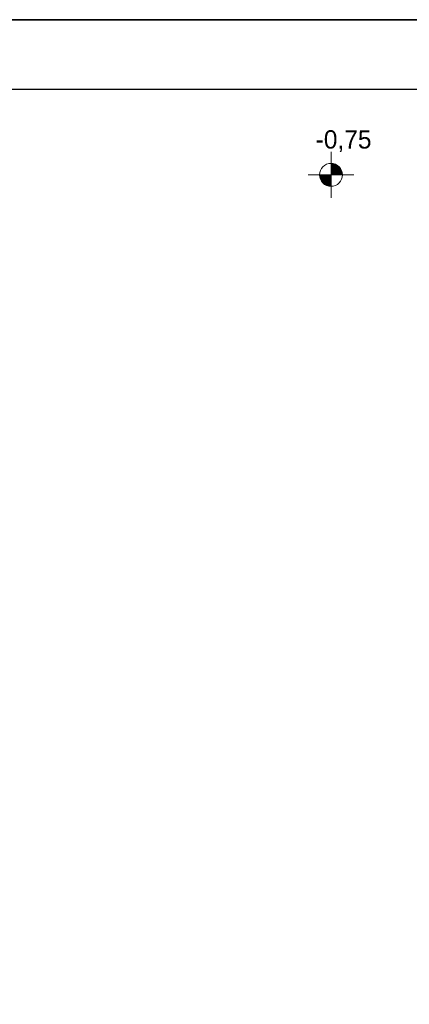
# Model space of a CAD drawing. Extents: x -528673 to -426178, y 23200 to 131944.
# Tile 17 of 87: x -494262 to -490859, y 44298 to 52900. Entities that reach past the tile are written whole.
import ezdxf

# ---------------------------------------------------------------- set-up
doc = ezdxf.new("R2010")
doc.units = 0
doc.header["$MEASUREMENT"] = 0
for name, color, linetype in [('#PODKŁAD', 252, 'Continuous'), ('_TABELA', 7, 'Continuous'), ('INWENT RZĘDNE', 252, 'Continuous')]:
    doc.layers.add(name, color=color, linetype=linetype)
doc.layers.add('INWENT RZĘDNE_Nr_Pióra__21', color=252, linetype='Continuous', lineweight=9)
doc.styles.add('GENERATED_STYLE_1', font='txt')

# ---------------------------------------------------------------- blocks, each defined once
blk = doc.blocks.new('Koty wysokościowe_24', base_point=(-491543.1, 51544.5))
at = {"layer": 'INWENT RZĘDNE_Nr_Pióra__21', "linetype": 'Continuous'}
for points in [[(-491543.1, 51544.5), (-491443.1, 51544.5), (-491450.7, 51582.8), (-491472.4, 51615.2), (-491504.8, 51636.9), (-491543.1, 51644.5)], [(-491543.1, 51544.5), (-491643.1, 51544.5), (-491635.5, 51506.3), (-491613.8, 51473.8), (-491581.4, 51452.2), (-491543.1, 51444.5)]]:
    blk.add_hatch(color=256, dxfattribs=at).paths.add_polyline_path(points, flags=0)
for p, q in [((-491543.1, 51344.5), (-491543.1, 51744.5)), ((-491743.1, 51544.5), (-491343.1, 51544.5))]:
    blk.add_line(p, q, dxfattribs=at)
blk.add_circle((-491543.1, 51544.5), 100, dxfattribs=at)
at = {"layer": 'INWENT RZĘDNE_Nr_Pióra__21', "insert": (-491677, 51744.5), "char_height": 160, "attachment_point": 7, "style": 'GENERATED_STYLE_1'}
blk.add_mtext('{-0,75}', dxfattribs=at)
blk = doc.blocks.new('PARTER')
at = {"layer": 'INWENT RZĘDNE', "color": 252, "lineweight": 15}
blk.add_blockref('Koty wysokościowe_24', (-491543.1, 51544.5), dxfattribs=at)

msp = doc.modelspace()

# ---------------------------------------------------------------- block references
at = {"layer": '#PODKŁAD'}
msp.add_blockref('PARTER', (0, 0), dxfattribs=at)

# ---------------------------------------------------------------- next in the draw order: linework, layer by layer
at = {"layer": '_TABELA', "color": 7}
msp.add_lwpolyline([(-498800, 52900), (-456800, 52900), (-498800, 52900), (-498800, 23200), (-456800, 23200), (-456800, 52900)], dxfattribs=at)
msp.add_lwpolyline([(-457400, 52290), (-496300, 52290), (-496300, 23810), (-457400, 23810)], close=True, dxfattribs=at)

doc.saveas('drawing.dxf')
